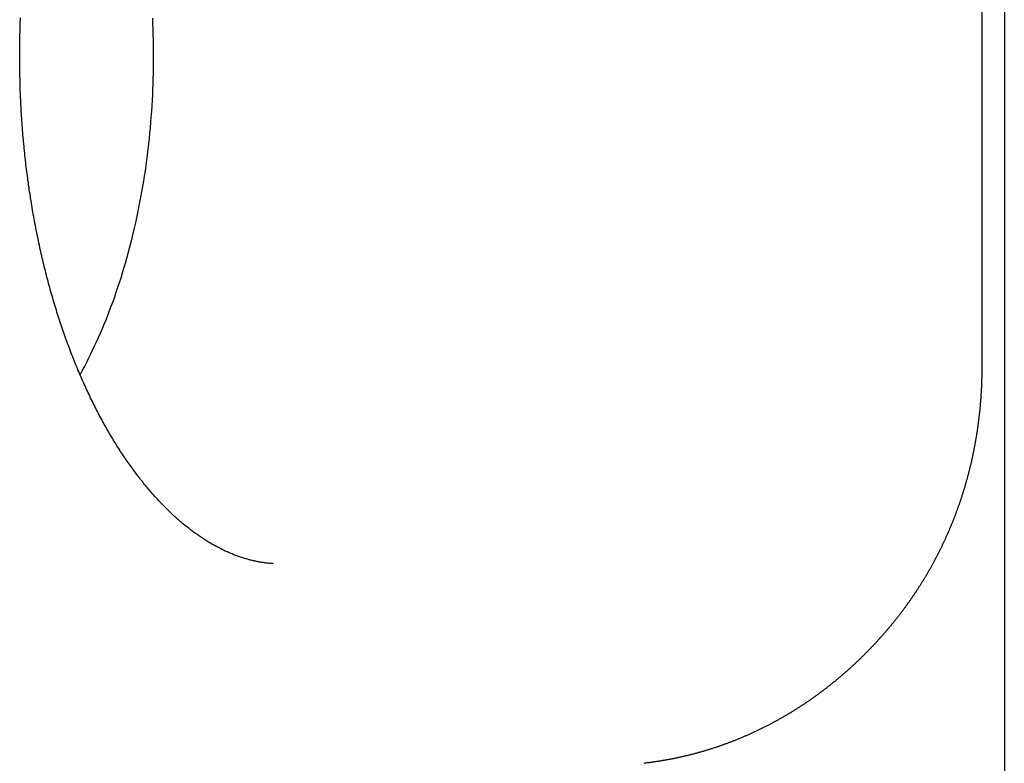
# Model space of a CAD drawing. Extents: x 637 to 3230, y 885 to 2745.
# Tile 32 of 151: x 1009.8 to 1020.52, y 2160.4 to 2168.5. Entities that reach past the tile are written whole.
import ezdxf

# ---------------------------------------------------------------- set-up
doc = ezdxf.new("R2010")
doc.units = 0
doc.layers.add('KF_GRAVIS_15_RIGHT', color=7, linetype='CONTINUOUS')

# ---------------------------------------------------------------- blocks, each defined once
blk = doc.blocks.new('KF_GRAVIS_15_RIGHT')
at = {"layer": 'KF_GRAVIS_15_RIGHT'}
for p, q in [((191.5946, -9), (191.5946, -322.3231)), ((191.3493, -81.6168), (191.3493, -88.3832))]:
    blk.add_line(p, q, dxfattribs=at)
for points in [[(183.636, -90.5235, 0), (183.626, -90.5228, 0), (183.616, -90.522, 0), (183.606, -90.5212, 0), (183.596, -90.5203, 0), (183.586, -90.5193, 0), (183.576, -90.5182, 0), (183.566, -90.5171, 0), (183.556, -90.5159, 0), (183.545, -90.5146, 0), (183.535, -90.5132, 0), (183.525, -90.5117, 0), (183.515, -90.5102, 0), (183.505, -90.5086, 0), (183.495, -90.5069, 0), (183.484, -90.5051, 0), (183.474, -90.5033, 0), (183.464, -90.5013, 0), (183.454, -90.4993, 0), (183.443, -90.4972, 0), (183.433, -90.495, 0), (183.423, -90.4927, 0), (183.413, -90.4904, 0), (183.402, -90.488, 0), (183.392, -90.4855, 0), (183.382, -90.4829, 0), (183.371, -90.4802, 0), (183.361, -90.4774, 0), (183.351, -90.4746, 0), (183.34, -90.4716, 0), (183.33, -90.4686, 0), (183.319, -90.4655, 0), (183.309, -90.4623, 0), (183.299, -90.459, 0), (183.288, -90.4557, 0), (183.278, -90.4522, 0), (183.267, -90.4487, 0), (183.257, -90.445, 0), (183.246, -90.4413, 0), (183.236, -90.4375, 0), (183.225, -90.4336, 0), (183.215, -90.4297, 0), (183.204, -90.4256, 0), (183.194, -90.4214, 0), (183.183, -90.4172, 0), (183.173, -90.4129, 0), (183.162, -90.4084, 0), (183.152, -90.4039, 0), (183.141, -90.3993, 0), (183.13, -90.3946, 0), (183.12, -90.3898, 0), (183.109, -90.3849, 0), (183.099, -90.38, 0), (183.088, -90.3749, 0), (183.077, -90.3698, 0), (183.067, -90.3645, 0), (183.056, -90.3592, 0), (183.045, -90.3537, 0), (183.035, -90.3482, 0), (183.024, -90.3426, 0), (183.013, -90.3369, 0), (183.003, -90.331, 0), (182.992, -90.3251, 0), (182.981, -90.3191, 0), (182.97, -90.313, 0), (182.96, -90.3068, 0), (182.949, -90.3005, 0), (182.938, -90.2942, 0), (182.927, -90.2877, 0), (182.917, -90.2811, 0), (182.906, -90.2744, 0), (182.895, -90.2676, 0), (182.884, -90.2607, 0), (182.874, -90.2538, 0), (182.863, -90.2467, 0), (182.852, -90.2395, 0), (182.841, -90.2323, 0), (182.83, -90.2249, 0), (182.819, -90.2174, 0), (182.809, -90.2098, 0), (182.798, -90.2022, 0), (182.787, -90.1944, 0), (182.776, -90.1865, 0), (182.765, -90.1785, 0), (182.754, -90.1705, 0), (182.743, -90.1623, 0), (182.732, -90.154, 0), (182.722, -90.1456, 0), (182.711, -90.1371, 0), (182.7, -90.1285, 0), (182.689, -90.1198, 0), (182.678, -90.111, 0), (182.667, -90.1021, 0), (182.656, -90.0931, 0), (182.645, -90.084, 0), (182.634, -90.0748, 0), (182.623, -90.0655, 0), (182.612, -90.056, 0), (182.601, -90.0465, 0), (182.59, -90.0369, 0), (182.579, -90.0271, 0), (182.568, -90.0173, 0), (182.557, -90.0073, 0), (182.546, -89.9972, 0), (182.535, -89.987, 0), (182.524, -89.9767, 0), (182.513, -89.9664, 0), (182.503, -89.9559, 0), (182.492, -89.9453, 0), (182.481, -89.9346, 0), (182.47, -89.9237, 0), (182.459, -89.9128, 0), (182.448, -89.9018, 0), (182.437, -89.8907, 0), (182.426, -89.8794, 0), (182.415, -89.8681, 0), (182.404, -89.8567, 0), (182.393, -89.8451, 0), (182.382, -89.8335, 0), (182.371, -89.8217, 0), (182.361, -89.8099, 0), (182.35, -89.7979, 0), (182.339, -89.7859, 0), (182.328, -89.7737, 0), (182.317, -89.7615, 0), (182.306, -89.7491, 0), (182.296, -89.7366, 0), (182.285, -89.7241, 0), (182.274, -89.7114, 0), (182.263, -89.6986, 0), (182.253, -89.6858, 0), (182.242, -89.6728, 0), (182.231, -89.6597, 0), (182.22, -89.6466, 0), (182.21, -89.6333, 0), (182.199, -89.6199, 0), (182.188, -89.6065, 0), (182.178, -89.5929, 0), (182.167, -89.5792, 0), (182.157, -89.5655, 0), (182.146, -89.5516, 0), (182.136, -89.5376, 0), (182.125, -89.5236, 0), (182.115, -89.5094, 0), (182.104, -89.4951, 0), (182.094, -89.4808, 0), (182.083, -89.4663, 0), (182.073, -89.4518, 0), (182.062, -89.4371, 0), (182.052, -89.4224, 0), (182.042, -89.4076, 0), (182.031, -89.3926, 0), (182.021, -89.3776, 0), (182.011, -89.3625, 0), (182.001, -89.3472, 0), (181.99, -89.3319, 0), (181.98, -89.3165, 0), (181.97, -89.301, 0), (181.96, -89.2854, 0), (181.95, -89.2697, 0), (181.94, -89.2539, 0), (181.93, -89.238, 0), (181.92, -89.222, 0), (181.91, -89.2059, 0), (181.9, -89.1898, 0), (181.89, -89.1735, 0), (181.88, -89.1571, 0), (181.87, -89.1407, 0), (181.86, -89.1242, 0), (181.85, -89.1075, 0), (181.841, -89.0908, 0), (181.831, -89.074, 0), (181.821, -89.0571, 0), (181.811, -89.0401, 0), (181.802, -89.023, 0), (181.792, -89.0058, 0), (181.783, -88.9885, 0), (181.773, -88.9711, 0), (181.764, -88.9537, 0), (181.754, -88.9362, 0), (181.745, -88.9185, 0), (181.735, -88.9008, 0), (181.726, -88.883, 0), (181.717, -88.8651, 0), (181.707, -88.8471, 0), (181.698, -88.8291, 0), (181.689, -88.8109, 0), (181.68, -88.7927, 0), (181.671, -88.7744, 0), (181.662, -88.756, 0), (181.652, -88.7375, 0), (181.643, -88.719, 0), (181.635, -88.7003, 0), (181.626, -88.6816, 0), (181.617, -88.6628, 0), (181.608, -88.6439, 0), (181.599, -88.6249, 0), (181.59, -88.6059, 0), (181.582, -88.5868, 0), (181.573, -88.5676, 0), (181.564, -88.5483, 0), (181.556, -88.5289, 0), (181.547, -88.5095, 0), (181.539, -88.4899, 0), (181.53, -88.4703, 0), (181.522, -88.4507, 0), (181.513, -88.4309, 0), (181.505, -88.4111, 0), (181.497, -88.3912, 0), (181.488, -88.3712, 0), (181.48, -88.3512, 0), (181.472, -88.331, 0), (181.464, -88.3108, 0), (181.456, -88.2906, 0), (181.448, -88.2702, 0), (181.44, -88.2498, 0), (181.432, -88.2293, 0), (181.424, -88.2088, 0), (181.416, -88.1881, 0), (181.408, -88.1674, 0), (181.401, -88.1467, 0), (181.393, -88.1258, 0), (181.385, -88.1049, 0), (181.378, -88.0839, 0), (181.37, -88.0629, 0), (181.363, -88.0418, 0), (181.355, -88.0206, 0), (181.348, -87.9994, 0), (181.34, -87.9781, 0), (181.333, -87.9567, 0), (181.326, -87.9352, 0), (181.319, -87.9137, 0), (181.311, -87.8921, 0), (181.304, -87.8705, 0), (181.297, -87.8488, 0), (181.29, -87.827, 0), (181.283, -87.8052, 0), (181.276, -87.7833, 0), (181.27, -87.7614, 0), (181.263, -87.7393, 0), (181.256, -87.7173, 0), (181.249, -87.6951, 0), (181.243, -87.6729, 0), (181.236, -87.6507, 0), (181.23, -87.6284, 0), (181.223, -87.606, 0), (181.217, -87.5836, 0), (181.21, -87.5611, 0), (181.204, -87.5385, 0), (181.198, -87.5159, 0), (181.192, -87.4933, 0), (181.186, -87.4706, 0), (181.18, -87.4478, 0), (181.173, -87.425, 0), (181.167, -87.4021, 0), (181.162, -87.3792, 0), (181.156, -87.3562, 0), (181.15, -87.3332, 0), (181.144, -87.3101, 0), (181.138, -87.287, 0), (181.133, -87.2638, 0), (181.127, -87.2406, 0), (181.122, -87.2173, 0), (181.116, -87.1939, 0), (181.111, -87.1706, 0), (181.105, -87.1471, 0), (181.1, -87.1237, 0), (181.095, -87.1001, 0), (181.09, -87.0766, 0), (181.085, -87.053, 0), (181.08, -87.0293, 0), (181.075, -87.0056, 0), (181.07, -86.9819, 0), (181.065, -86.9581, 0), (181.06, -86.9342, 0), (181.055, -86.9104, 0), (181.05, -86.8865, 0), (181.046, -86.8625, 0), (181.041, -86.8385, 0), (181.036, -86.8145, 0), (181.032, -86.7904, 0), (181.028, -86.7663, 0), (181.023, -86.7421, 0), (181.019, -86.7179, 0), (181.015, -86.6937, 0), (181.01, -86.6694, 0), (181.006, -86.6451, 0), (181.002, -86.6208, 0), (180.998, -86.5964, 0), (180.994, -86.572, 0), (180.99, -86.5475, 0), (180.987, -86.5231, 0), (180.983, -86.4985, 0), (180.979, -86.474, 0), (180.975, -86.4494, 0), (180.972, -86.4248, 0), (180.968, -86.4002, 0), (180.965, -86.3755, 0), (180.961, -86.3508, 0), (180.958, -86.3261, 0), (180.955, -86.3013, 0), (180.952, -86.2765, 0), (180.948, -86.2517, 0), (180.945, -86.2269, 0), (180.942, -86.202, 0), (180.939, -86.1771, 0), (180.936, -86.1522, 0), (180.933, -86.1272, 0), (180.931, -86.1022, 0), (180.928, -86.0772, 0), (180.925, -86.0522, 0), (180.923, -86.0272, 0), (180.92, -86.0021, 0), (180.918, -85.977, 0), (180.915, -85.9519, 0), (180.913, -85.9268, 0), (180.911, -85.9016, 0), (180.908, -85.8764, 0), (180.906, -85.8512, 0), (180.904, -85.826, 0), (180.902, -85.8008, 0), (180.9, -85.7755, 0), (180.898, -85.7503, 0), (180.896, -85.725, 0), (180.895, -85.6997, 0), (180.893, -85.6744, 0), (180.891, -85.6491, 0), (180.89, -85.6237, 0), (180.888, -85.5984, 0), (180.887, -85.573, 0), (180.885, -85.5476, 0), (180.884, -85.5222, 0), (180.883, -85.4968, 0), (180.882, -85.4714, 0), (180.88, -85.446, 0), (180.879, -85.4206, 0), (180.878, -85.3951, 0), (180.877, -85.3697, 0), (180.876, -85.3442, 0), (180.876, -85.3187, 0), (180.875, -85.2933, 0), (180.874, -85.2678, 0), (180.874, -85.2423, 0), (180.873, -85.2168, 0), (180.872, -85.1913, 0), (180.872, -85.1658, 0), (180.872, -85.1403, 0), (180.871, -85.1148, 0), (180.871, -85.0893, 0), (180.871, -85.0638, 0), (180.871, -85.0383, 0), (180.871, -85.0128, 0), (180.871, -84.9872, 0), (180.871, -84.9617, 0), (180.871, -84.9362, 0), (180.871, -84.9107, 0), (180.871, -84.8852, 0), (180.872, -84.8597, 0), (180.872, -84.8342, 0), (180.872, -84.8087, 0), (180.873, -84.7832, 0), (180.873, -84.7577, 0), (180.874, -84.7322, 0), (180.875, -84.7067, 0), (180.876, -84.6813, 0), (180.876, -84.6558, 0), (180.877, -84.6303, 0), (180.878, -84.6049, 0), (180.879, -84.5794, 0)], [(181.528, -88.4658, 0), (181.552, -88.4224, 0), (181.575, -88.3785, 0), (181.598, -88.3342, 0), (181.621, -88.2894, 0), (181.643, -88.2441, 0), (181.665, -88.1983, 0), (181.687, -88.1521, 0), (181.708, -88.1054, 0), (181.73, -88.0583, 0), (181.75, -88.0108, 0), (181.771, -87.9628, 0), (181.791, -87.9144, 0), (181.811, -87.8655, 0), (181.83, -87.8163, 0), (181.85, -87.7667, 0), (181.868, -87.7166, 0), (181.887, -87.6662, 0), (181.905, -87.6154, 0), (181.923, -87.5642, 0), (181.94, -87.5127, 0), (181.957, -87.4608, 0), (181.974, -87.4085, 0), (181.99, -87.3559, 0), (182.006, -87.303, 0), (182.022, -87.2497, 0), (182.037, -87.1961, 0), (182.052, -87.1422, 0), (182.067, -87.088, 0), (182.081, -87.0335, 0), (182.095, -86.9786, 0), (182.108, -86.9236, 0), (182.121, -86.8682, 0), (182.134, -86.8126, 0), (182.146, -86.7567, 0), (182.158, -86.7005, 0), (182.169, -86.6441, 0), (182.18, -86.5875, 0), (182.191, -86.5307, 0), (182.201, -86.4736, 0), (182.211, -86.4163, 0), (182.221, -86.3588, 0), (182.23, -86.3012, 0), (182.239, -86.2433, 0), (182.247, -86.1853, 0), (182.255, -86.1271, 0), (182.262, -86.0687, 0), (182.27, -86.0102, 0), (182.276, -85.9515, 0), (182.283, -85.8927, 0), (182.289, -85.8337, 0), (182.294, -85.7747, 0), (182.299, -85.7155, 0), (182.304, -85.6563, 0), (182.308, -85.5969, 0), (182.312, -85.5375, 0), (182.316, -85.4779, 0), (182.319, -85.4183, 0), (182.321, -85.3587, 0), (182.324, -85.299, 0), (182.325, -85.2392, 0), (182.327, -85.1795, 0), (182.328, -85.1197, 0), (182.328, -85.0598, 0), (182.329, -85, 0), (182.328, -84.9402, 0), (182.328, -84.8803, 0), (182.327, -84.8205, 0), (182.325, -84.7608, 0), (182.324, -84.701, 0), (182.321, -84.6413, 0), (182.319, -84.5817, 0)], [(191.349, -88.3832, 0), (191.349, -88.3911, 0), (191.349, -88.3989, 0), (191.349, -88.4068, 0), (191.349, -88.4147, 0), (191.349, -88.4225, 0), (191.349, -88.4304, 0), (191.349, -88.4383, 0), (191.349, -88.4461, 0), (191.349, -88.454, 0), (191.349, -88.4619, 0), (191.348, -88.4697, 0), (191.348, -88.4776, 0), (191.348, -88.4854, 0), (191.348, -88.4933, 0), (191.348, -88.5012, 0), (191.348, -88.509, 0), (191.347, -88.5169, 0), (191.347, -88.5248, 0), (191.347, -88.5326, 0), (191.347, -88.5405, 0), (191.346, -88.5483, 0), (191.346, -88.5562, 0), (191.346, -88.5641, 0), (191.346, -88.5719, 0), (191.345, -88.5798, 0), (191.345, -88.5876, 0), (191.345, -88.5955, 0), (191.344, -88.6033, 0), (191.344, -88.6112, 0), (191.343, -88.619, 0), (191.343, -88.6269, 0), (191.343, -88.6347, 0), (191.342, -88.6426, 0), (191.342, -88.6504, 0), (191.341, -88.6583, 0), (191.341, -88.6661, 0), (191.34, -88.674, 0), (191.34, -88.6818, 0), (191.339, -88.6897, 0), (191.339, -88.6975, 0), (191.338, -88.7054, 0), (191.338, -88.7132, 0), (191.337, -88.721, 0), (191.337, -88.7289, 0), (191.336, -88.7367, 0), (191.335, -88.7445, 0), (191.335, -88.7524, 0), (191.334, -88.7602, 0), (191.334, -88.768, 0), (191.333, -88.7759, 0), (191.332, -88.7837, 0), (191.332, -88.7915, 0), (191.331, -88.7994, 0), (191.33, -88.8072, 0), (191.33, -88.815, 0), (191.329, -88.8228, 0), (191.328, -88.8307, 0), (191.327, -88.8385, 0), (191.327, -88.8463, 0), (191.326, -88.8541, 0), (191.325, -88.8619, 0), (191.324, -88.8697, 0), (191.323, -88.8775, 0), (191.323, -88.8854, 0), (191.322, -88.8932, 0), (191.321, -88.901, 0), (191.32, -88.9088, 0), (191.319, -88.9166, 0), (191.318, -88.9244, 0), (191.317, -88.9322, 0), (191.316, -88.94, 0), (191.315, -88.9478, 0), (191.314, -88.9556, 0), (191.313, -88.9634, 0), (191.312, -88.9712, 0), (191.311, -88.979, 0), (191.31, -88.9867, 0), (191.309, -88.9945, 0), (191.308, -89.0023, 0), (191.307, -89.0101, 0), (191.306, -89.0179, 0), (191.305, -89.0257, 0), (191.304, -89.0334, 0), (191.303, -89.0412, 0), (191.302, -89.049, 0), (191.301, -89.0568, 0), (191.3, -89.0645, 0), (191.299, -89.0723, 0), (191.297, -89.0801, 0), (191.296, -89.0878, 0), (191.295, -89.0956, 0), (191.294, -89.1033, 0), (191.293, -89.1111, 0), (191.291, -89.1188, 0), (191.29, -89.1266, 0), (191.289, -89.1343, 0), (191.288, -89.1421, 0), (191.286, -89.1498, 0), (191.285, -89.1576, 0), (191.284, -89.1653, 0), (191.282, -89.173, 0), (191.281, -89.1808, 0), (191.28, -89.1885, 0), (191.278, -89.1962, 0), (191.277, -89.204, 0), (191.276, -89.2117, 0), (191.274, -89.2194, 0), (191.273, -89.2271, 0), (191.271, -89.2348, 0), (191.27, -89.2426, 0), (191.268, -89.2503, 0), (191.267, -89.258, 0), (191.265, -89.2657, 0), (191.264, -89.2734, 0), (191.262, -89.2811, 0), (191.261, -89.2888, 0), (191.259, -89.2965, 0), (191.258, -89.3042, 0), (191.256, -89.3119, 0), (191.255, -89.3195, 0), (191.253, -89.3272, 0), (191.251, -89.3349, 0), (191.25, -89.3426, 0), (191.248, -89.3503, 0), (191.247, -89.3579, 0), (191.245, -89.3656, 0), (191.243, -89.3733, 0), (191.242, -89.3809, 0), (191.24, -89.3886, 0), (191.238, -89.3962, 0), (191.236, -89.4039, 0), (191.235, -89.4116, 0), (191.233, -89.4192, 0), (191.231, -89.4268, 0), (191.229, -89.4345, 0), (191.228, -89.4421, 0), (191.226, -89.4498, 0), (191.224, -89.4574, 0), (191.222, -89.465, 0), (191.22, -89.4726, 0), (191.218, -89.4803, 0), (191.216, -89.4879, 0), (191.215, -89.4955, 0), (191.213, -89.5031, 0), (191.211, -89.5107, 0), (191.209, -89.5183, 0), (191.207, -89.5259, 0), (191.205, -89.5335, 0), (191.203, -89.5411, 0), (191.201, -89.5487, 0), (191.199, -89.5563, 0), (191.197, -89.5639, 0), (191.195, -89.5714, 0), (191.193, -89.579, 0), (191.191, -89.5866, 0), (191.189, -89.5941, 0), (191.187, -89.6017, 0), (191.185, -89.6093, 0), (191.183, -89.6168, 0), (191.18, -89.6244, 0), (191.178, -89.6319, 0), (191.176, -89.6395, 0), (191.174, -89.647, 0), (191.172, -89.6545, 0), (191.17, -89.6621, 0), (191.167, -89.6696, 0), (191.165, -89.6771, 0), (191.163, -89.6847, 0), (191.161, -89.6922, 0), (191.159, -89.6997, 0), (191.156, -89.7072, 0), (191.154, -89.7147, 0), (191.152, -89.7222, 0), (191.149, -89.7297, 0), (191.147, -89.7372, 0), (191.145, -89.7447, 0), (191.142, -89.7522, 0), (191.14, -89.7596, 0), (191.138, -89.7671, 0), (191.135, -89.7746, 0), (191.133, -89.782, 0), (191.131, -89.7895, 0), (191.128, -89.797, 0), (191.126, -89.8044, 0), (191.123, -89.8119, 0), (191.121, -89.8193, 0), (191.118, -89.8267, 0), (191.116, -89.8342, 0), (191.113, -89.8416, 0), (191.111, -89.849, 0), (191.108, -89.8565, 0), (191.106, -89.8639, 0), (191.103, -89.8713, 0), (191.101, -89.8787, 0), (191.098, -89.8861, 0), (191.095, -89.8935, 0), (191.093, -89.9009, 0), (191.09, -89.9083, 0), (191.087, -89.9157, 0), (191.085, -89.923, 0), (191.082, -89.9304, 0), (191.079, -89.9378, 0), (191.077, -89.9452, 0), (191.074, -89.9525, 0), (191.071, -89.9599, 0), (191.069, -89.9672, 0), (191.066, -89.9746, 0), (191.063, -89.9819, 0), (191.06, -89.9892, 0), (191.058, -89.9966, 0), (191.055, -90.0039, 0), (191.052, -90.0112, 0), (191.049, -90.0185, 0), (191.046, -90.0258, 0), (191.043, -90.0331, 0), (191.041, -90.0404, 0), (191.038, -90.0477, 0), (191.035, -90.055, 0), (191.032, -90.0623, 0), (191.029, -90.0696, 0), (191.026, -90.0768, 0), (191.023, -90.0841, 0), (191.02, -90.0914, 0), (191.017, -90.0986, 0), (191.014, -90.1059, 0), (191.011, -90.1131, 0), (191.008, -90.1204, 0), (191.005, -90.1276, 0), (191.002, -90.1348, 0), (190.999, -90.1421, 0), (190.996, -90.1493, 0), (190.993, -90.1565, 0), (190.99, -90.1637, 0), (190.987, -90.1709, 0), (190.984, -90.1781, 0), (190.981, -90.1853, 0), (190.977, -90.1925, 0), (190.974, -90.1996, 0), (190.971, -90.2068, 0), (190.968, -90.214, 0), (190.965, -90.2211, 0), (190.962, -90.2283, 0), (190.958, -90.2354, 0), (190.955, -90.2426, 0), (190.952, -90.2497, 0), (190.949, -90.2568, 0), (190.945, -90.264, 0), (190.942, -90.2711, 0), (190.939, -90.2782, 0), (190.935, -90.2853, 0), (190.932, -90.2924, 0), (190.929, -90.2995, 0), (190.925, -90.3066, 0), (190.922, -90.3137, 0), (190.919, -90.3207, 0), (190.915, -90.3278, 0), (190.912, -90.3349, 0), (190.909, -90.3419, 0), (190.905, -90.349, 0), (190.902, -90.356, 0), (190.898, -90.3631, 0), (190.895, -90.3701, 0), (190.891, -90.3771, 0), (190.888, -90.3841, 0), (190.884, -90.3911, 0), (190.881, -90.3982, 0), (190.877, -90.4052, 0), (190.874, -90.4121, 0), (190.87, -90.4191, 0), (190.867, -90.4261, 0), (190.863, -90.4331, 0), (190.859, -90.44, 0), (190.856, -90.447, 0), (190.852, -90.454, 0), (190.849, -90.4609, 0), (190.845, -90.4678, 0), (190.841, -90.4748, 0), (190.838, -90.4817, 0), (190.834, -90.4886, 0), (190.83, -90.4955, 0), (190.826, -90.5024, 0), (190.823, -90.5093, 0), (190.819, -90.5162, 0), (190.815, -90.5231, 0), (190.812, -90.53, 0), (190.808, -90.5369, 0), (190.804, -90.5437, 0), (190.8, -90.5506, 0), (190.796, -90.5574, 0), (190.793, -90.5643, 0), (190.789, -90.5711, 0), (190.785, -90.5779, 0), (190.781, -90.5848, 0), (190.777, -90.5916, 0), (190.773, -90.5984, 0), (190.769, -90.6052, 0), (190.765, -90.612, 0), (190.761, -90.6188, 0), (190.758, -90.6255, 0), (190.754, -90.6323, 0), (190.75, -90.6391, 0), (190.746, -90.6458, 0), (190.742, -90.6526, 0), (190.738, -90.6593, 0), (190.734, -90.6661, 0), (190.73, -90.6728, 0), (190.726, -90.6795, 0), (190.722, -90.6862, 0), (190.717, -90.6929, 0), (190.713, -90.6996, 0), (190.709, -90.7063, 0), (190.705, -90.713, 0), (190.701, -90.7197, 0), (190.697, -90.7263, 0), (190.693, -90.733, 0), (190.689, -90.7396, 0), (190.685, -90.7463, 0), (190.68, -90.7529, 0), (190.676, -90.7595, 0), (190.672, -90.7661, 0), (190.668, -90.7728, 0), (190.664, -90.7794, 0), (190.659, -90.786, 0), (190.655, -90.7925, 0), (190.651, -90.7991, 0), (190.647, -90.8057, 0), (190.642, -90.8123, 0), (190.638, -90.8188, 0), (190.634, -90.8254, 0), (190.629, -90.8319, 0), (190.625, -90.8384, 0), (190.621, -90.845, 0), (190.616, -90.8515, 0), (190.612, -90.858, 0), (190.608, -90.8645, 0), (190.603, -90.871, 0), (190.599, -90.8774, 0), (190.594, -90.8839, 0), (190.59, -90.8904, 0), (190.585, -90.8968, 0), (190.581, -90.9033, 0), (190.577, -90.9097, 0), (190.572, -90.9162, 0), (190.568, -90.9226, 0), (190.563, -90.929, 0), (190.559, -90.9354, 0), (190.554, -90.9418, 0), (190.549, -90.9482, 0), (190.545, -90.9546, 0), (190.54, -90.961, 0), (190.536, -90.9673, 0), (190.531, -90.9737, 0), (190.527, -90.98, 0), (190.522, -90.9864, 0), (190.517, -90.9927, 0), (190.513, -90.999, 0), (190.508, -91.0053, 0), (190.503, -91.0116, 0), (190.499, -91.0179, 0), (190.494, -91.0242, 0), (190.489, -91.0305, 0), (190.485, -91.0368, 0), (190.48, -91.043, 0), (190.475, -91.0493, 0), (190.47, -91.0555, 0), (190.466, -91.0618, 0), (190.461, -91.068, 0), (190.456, -91.0742, 0), (190.451, -91.0804, 0), (190.447, -91.0866, 0), (190.442, -91.0928, 0), (190.437, -91.099, 0), (190.432, -91.1051, 0), (190.427, -91.1113, 0), (190.422, -91.1175, 0), (190.418, -91.1236, 0), (190.413, -91.1297, 0), (190.408, -91.1359, 0), (190.403, -91.142, 0), (190.398, -91.1481, 0), (190.393, -91.1542, 0), (190.388, -91.1603, 0), (190.383, -91.1663, 0)], [(190.383, -91.1663, 0), (190.378, -91.1728, 0), (190.373, -91.1793, 0), (190.367, -91.1857, 0), (190.362, -91.1922, 0), (190.357, -91.1986, 0), (190.351, -91.2051, 0), (190.346, -91.2115, 0), (190.341, -91.2179, 0), (190.335, -91.2243, 0), (190.33, -91.2307, 0), (190.324, -91.2371, 0), (190.319, -91.2434, 0), (190.314, -91.2498, 0), (190.308, -91.2561, 0), (190.303, -91.2625, 0), (190.297, -91.2688, 0), (190.292, -91.2751, 0), (190.286, -91.2814, 0), (190.281, -91.2877, 0), (190.275, -91.294, 0), (190.27, -91.3003, 0), (190.264, -91.3066, 0), (190.259, -91.3128, 0), (190.253, -91.3191, 0), (190.247, -91.3253, 0), (190.242, -91.3315, 0), (190.236, -91.3377, 0), (190.231, -91.344, 0), (190.225, -91.3501, 0), (190.219, -91.3563, 0), (190.214, -91.3625, 0), (190.208, -91.3687, 0), (190.203, -91.3748, 0), (190.197, -91.381, 0), (190.191, -91.3871, 0), (190.186, -91.3932, 0), (190.18, -91.3993, 0), (190.174, -91.4054, 0), (190.168, -91.4115, 0), (190.163, -91.4176, 0), (190.157, -91.4237, 0), (190.151, -91.4297, 0), (190.145, -91.4358, 0), (190.14, -91.4418, 0), (190.134, -91.4478, 0), (190.128, -91.4539, 0), (190.122, -91.4599, 0), (190.116, -91.4658, 0), (190.111, -91.4718, 0), (190.105, -91.4778, 0), (190.099, -91.4838, 0), (190.093, -91.4897, 0), (190.087, -91.4956, 0), (190.081, -91.5016, 0), (190.075, -91.5075, 0), (190.07, -91.5134, 0), (190.064, -91.5193, 0), (190.058, -91.5252, 0), (190.052, -91.531, 0), (190.046, -91.5369, 0), (190.04, -91.5428, 0), (190.034, -91.5486, 0), (190.028, -91.5544, 0), (190.022, -91.5602, 0), (190.016, -91.566, 0), (190.01, -91.5718, 0), (190.004, -91.5776, 0), (189.998, -91.5834, 0), (189.992, -91.5891, 0), (189.986, -91.5949, 0), (189.98, -91.6006, 0), (189.974, -91.6063, 0), (189.967, -91.612, 0), (189.961, -91.6177, 0), (189.955, -91.6234, 0), (189.949, -91.6291, 0), (189.943, -91.6348, 0), (189.937, -91.6404, 0), (189.931, -91.6461, 0), (189.925, -91.6517, 0), (189.918, -91.6573, 0), (189.912, -91.6629, 0), (189.906, -91.6685, 0), (189.9, -91.6741, 0), (189.894, -91.6797, 0), (189.887, -91.6852, 0), (189.881, -91.6908, 0), (189.875, -91.6963, 0), (189.869, -91.7018, 0), (189.862, -91.7073, 0), (189.856, -91.7128, 0), (189.85, -91.7183, 0), (189.844, -91.7238, 0), (189.837, -91.7293, 0), (189.831, -91.7347, 0), (189.825, -91.7402, 0), (189.818, -91.7456, 0), (189.812, -91.751, 0), (189.806, -91.7564, 0), (189.799, -91.7618, 0), (189.793, -91.7672, 0), (189.786, -91.7725, 0), (189.78, -91.7779, 0), (189.774, -91.7832, 0), (189.767, -91.7886, 0), (189.761, -91.7939, 0), (189.754, -91.7992, 0), (189.748, -91.8045, 0), (189.741, -91.8097, 0), (189.735, -91.815, 0), (189.728, -91.8203, 0), (189.722, -91.8255, 0), (189.715, -91.8307, 0), (189.709, -91.8359, 0), (189.702, -91.8411, 0), (189.696, -91.8463, 0), (189.689, -91.8515, 0), (189.683, -91.8567, 0), (189.676, -91.8618, 0), (189.67, -91.867, 0), (189.663, -91.8721, 0), (189.656, -91.8772, 0), (189.65, -91.8823, 0), (189.643, -91.8874, 0), (189.637, -91.8925, 0), (189.63, -91.8975, 0), (189.623, -91.9026, 0), (189.617, -91.9076, 0), (189.61, -91.9126, 0), (189.603, -91.9176, 0), (189.597, -91.9226, 0), (189.59, -91.9276, 0), (189.583, -91.9326, 0), (189.577, -91.9375, 0), (189.57, -91.9425, 0), (189.563, -91.9474, 0), (189.556, -91.9523, 0), (189.55, -91.9572, 0), (189.543, -91.9621, 0), (189.536, -91.967, 0), (189.529, -91.9719, 0), (189.522, -91.9767, 0), (189.516, -91.9815, 0), (189.509, -91.9864, 0), (189.502, -91.9912, 0), (189.495, -91.996, 0), (189.488, -92.0007, 0), (189.482, -92.0055, 0), (189.475, -92.0103, 0), (189.468, -92.015, 0), (189.461, -92.0197, 0), (189.454, -92.0245, 0), (189.447, -92.0292, 0), (189.44, -92.0338, 0), (189.433, -92.0385, 0), (189.426, -92.0432, 0), (189.42, -92.0478, 0), (189.413, -92.0524, 0), (189.406, -92.0571, 0), (189.399, -92.0617, 0), (189.392, -92.0663, 0), (189.385, -92.0708, 0), (189.378, -92.0754, 0), (189.371, -92.0799, 0), (189.364, -92.0845, 0), (189.357, -92.089, 0), (189.35, -92.0935, 0), (189.343, -92.098, 0), (189.336, -92.1025, 0), (189.329, -92.1069, 0), (189.322, -92.1114, 0), (189.314, -92.1158, 0), (189.307, -92.1202, 0), (189.3, -92.1246, 0), (189.293, -92.129, 0), (189.286, -92.1334, 0), (189.279, -92.1378, 0), (189.272, -92.1421, 0), (189.265, -92.1465, 0), (189.258, -92.1508, 0), (189.251, -92.1551, 0), (189.243, -92.1594, 0), (189.236, -92.1637, 0), (189.229, -92.1679, 0), (189.222, -92.1722, 0), (189.215, -92.1764, 0), (189.207, -92.1806, 0), (189.2, -92.1848, 0), (189.193, -92.189, 0), (189.186, -92.1932, 0), (189.179, -92.1974, 0), (189.171, -92.2015, 0), (189.164, -92.2056, 0), (189.157, -92.2098, 0), (189.15, -92.2139, 0), (189.142, -92.2179, 0), (189.135, -92.222, 0), (189.128, -92.2261, 0), (189.12, -92.2301, 0), (189.113, -92.2341, 0), (189.106, -92.2382, 0), (189.098, -92.2422, 0), (189.091, -92.2461, 0), (189.084, -92.2501, 0), (189.076, -92.2541, 0), (189.069, -92.258, 0), (189.062, -92.2619, 0), (189.054, -92.2658, 0), (189.047, -92.2697, 0), (189.04, -92.2736, 0), (189.032, -92.2775, 0), (189.025, -92.2813, 0), (189.017, -92.2851, 0), (189.01, -92.2889, 0), (189.003, -92.2927, 0), (188.995, -92.2965, 0), (188.988, -92.3003, 0), (188.98, -92.3041, 0), (188.973, -92.3078, 0), (188.965, -92.3115, 0), (188.958, -92.3152, 0), (188.95, -92.3189, 0), (188.943, -92.3226, 0), (188.935, -92.3263, 0), (188.928, -92.3299, 0), (188.92, -92.3335, 0), (188.913, -92.3372, 0), (188.905, -92.3408, 0), (188.898, -92.3443, 0), (188.89, -92.3479, 0), (188.883, -92.3515, 0), (188.875, -92.355, 0), (188.867, -92.3585, 0), (188.86, -92.362, 0), (188.852, -92.3655, 0), (188.845, -92.369, 0), (188.837, -92.3725, 0), (188.83, -92.3759, 0), (188.822, -92.3793, 0), (188.814, -92.3827, 0), (188.807, -92.3861, 0), (188.799, -92.3895, 0), (188.791, -92.3929, 0), (188.784, -92.3962, 0), (188.776, -92.3996, 0), (188.768, -92.4029, 0), (188.761, -92.4062, 0), (188.753, -92.4095, 0), (188.745, -92.4127, 0), (188.738, -92.416, 0), (188.73, -92.4192, 0), (188.722, -92.4224, 0), (188.715, -92.4256, 0), (188.707, -92.4288, 0), (188.699, -92.432, 0), (188.691, -92.4351, 0), (188.684, -92.4383, 0), (188.676, -92.4414, 0), (188.668, -92.4445, 0), (188.66, -92.4476, 0), (188.653, -92.4507, 0), (188.645, -92.4537, 0), (188.637, -92.4568, 0), (188.629, -92.4598, 0), (188.622, -92.4628, 0), (188.614, -92.4658, 0), (188.606, -92.4688, 0), (188.598, -92.4717, 0), (188.59, -92.4747, 0), (188.583, -92.4776, 0), (188.575, -92.4805, 0), (188.567, -92.4834, 0), (188.559, -92.4863, 0), (188.551, -92.4891, 0), (188.543, -92.492, 0), (188.535, -92.4948, 0), (188.528, -92.4976, 0), (188.52, -92.5004, 0), (188.512, -92.5032, 0), (188.504, -92.5059, 0), (188.496, -92.5087, 0), (188.488, -92.5114, 0), (188.48, -92.5141, 0), (188.472, -92.5168, 0), (188.464, -92.5195, 0), (188.457, -92.5221, 0), (188.449, -92.5248, 0), (188.441, -92.5274, 0), (188.433, -92.53, 0), (188.425, -92.5326, 0), (188.417, -92.5352, 0), (188.409, -92.5377, 0), (188.401, -92.5403, 0), (188.393, -92.5428, 0), (188.385, -92.5453, 0), (188.377, -92.5478, 0), (188.369, -92.5503, 0), (188.361, -92.5527, 0), (188.353, -92.5551, 0), (188.345, -92.5576, 0), (188.337, -92.56, 0), (188.329, -92.5624, 0), (188.321, -92.5647, 0), (188.313, -92.5671, 0), (188.305, -92.5694, 0), (188.297, -92.5717, 0), (188.289, -92.574, 0), (188.281, -92.5763, 0), (188.273, -92.5786, 0), (188.265, -92.5808, 0), (188.257, -92.5831, 0), (188.249, -92.5853, 0), (188.241, -92.5875, 0), (188.233, -92.5897, 0), (188.225, -92.5918, 0), (188.216, -92.594, 0), (188.208, -92.5961, 0), (188.2, -92.5982, 0), (188.192, -92.6003, 0), (188.184, -92.6024, 0), (188.176, -92.6044, 0), (188.168, -92.6065, 0), (188.16, -92.6085, 0), (188.152, -92.6105, 0), (188.144, -92.6125, 0), (188.135, -92.6144, 0), (188.127, -92.6164, 0), (188.119, -92.6183, 0), (188.111, -92.6203, 0), (188.103, -92.6222, 0), (188.095, -92.624, 0), (188.087, -92.6259, 0), (188.078, -92.6277, 0), (188.07, -92.6296, 0), (188.062, -92.6314, 0), (188.054, -92.6332, 0), (188.046, -92.635, 0), (188.038, -92.6367, 0), (188.029, -92.6385, 0), (188.021, -92.6402, 0), (188.013, -92.6419, 0), (188.005, -92.6436, 0), (187.997, -92.6453, 0), (187.989, -92.6469, 0), (187.98, -92.6485, 0), (187.972, -92.6502, 0), (187.964, -92.6518, 0), (187.956, -92.6533, 0), (187.948, -92.6549, 0), (187.939, -92.6565, 0), (187.931, -92.658, 0), (187.923, -92.6595, 0), (187.915, -92.661, 0), (187.906, -92.6625, 0), (187.898, -92.6639, 0), (187.89, -92.6654, 0), (187.882, -92.6668, 0), (187.873, -92.6682, 0), (187.865, -92.6696, 0), (187.857, -92.6709, 0), (187.849, -92.6723, 0), (187.841, -92.6736, 0), (187.832, -92.6749, 0), (187.824, -92.6762, 0), (187.816, -92.6775, 0), (187.807, -92.6788, 0), (187.799, -92.68, 0), (187.791, -92.6812, 0), (187.783, -92.6824, 0), (187.774, -92.6836, 0), (187.766, -92.6848, 0), (187.758, -92.686, 0), (187.75, -92.6871, 0), (187.741, -92.6882, 0), (187.733, -92.6893, 0), (187.725, -92.6904, 0), (187.716, -92.6914, 0), (187.708, -92.6925, 0), (187.7, -92.6935, 0), (187.691, -92.6945, 0), (187.683, -92.6955, 0), (187.675, -92.6965, 0), (187.667, -92.6974, 0)]]:
    blk.add_polyline3d(points, dxfattribs=at)

msp = doc.modelspace()

# ---------------------------------------------------------------- block references
at = {"layer": 'KF_GRAVIS_15_RIGHT'}
msp.add_blockref('KF_GRAVIS_15_RIGHT', (828.93, 2253.101), dxfattribs=at)

doc.saveas('drawing.dxf')
